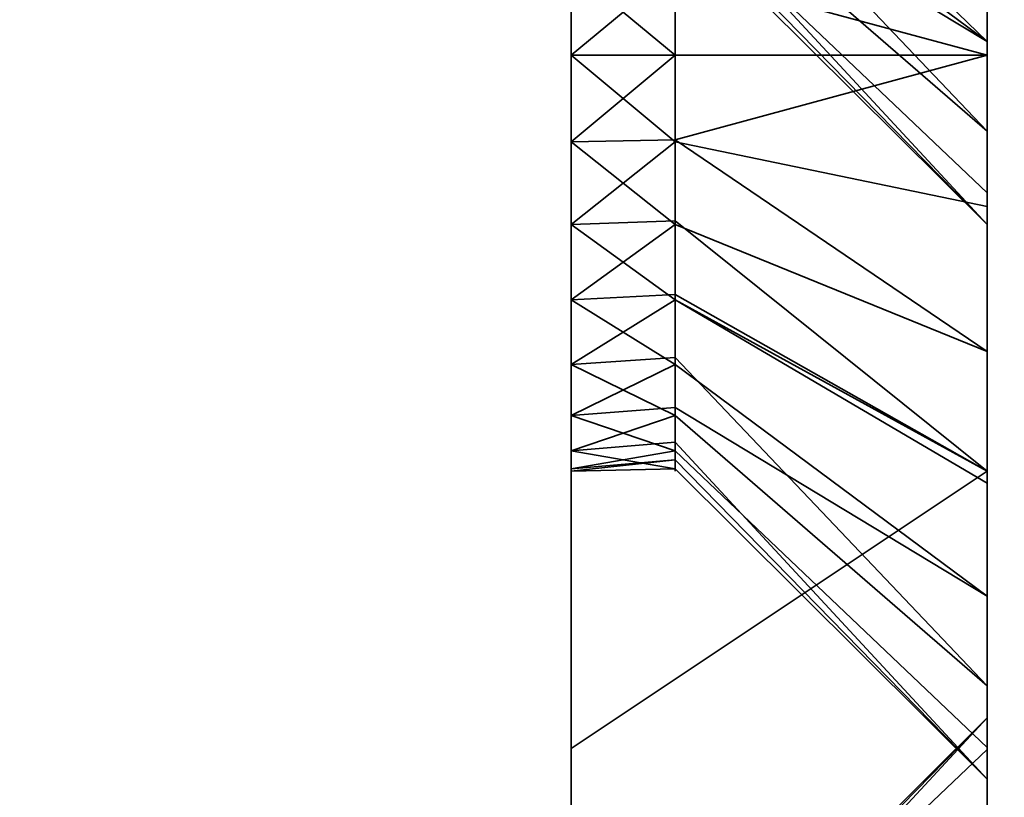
# Model space of a CAD drawing. Header units: millimetres. Extents: x -587 to 3688, y -115 to 120.
# Tile 169 of 246: x 401.52 to 408.62, y -31.85 to -26.24. Entities that reach past the tile are written whole.
import ezdxf

# ---------------------------------------------------------------- set-up
doc = ezdxf.new("R2010")
doc.units = ezdxf.units.MM
doc.layers.add('151', color=7, linetype='Continuous', true_color=0xffffff)

# ---------------------------------------------------------------- blocks, each defined once
blk = doc.blocks.new('UG_SURFACE_001')
at = {"layer": '151', "color": 252, "linetype": 'Continuous', "lineweight": 35}
for points in [[(587.5, -40, 2198), (587.5, 110, 2198), (-587.5, 110, 2198), (-587.5, -40, 2198)], [(-437.5, -40, 2048.0001), (-437.5, 110, 2048.0001), (437.5, 110, 2048.0001), (437.5, -40, 2048.0001)]]:
    blk.add_3dface(points, dxfattribs=at)
blk = doc.blocks.new('UG_SURFACE_005')
at = {"layer": '151', "color": 252, "linetype": 'Continuous', "lineweight": 35}
for points in [[(405.5, -14.5, 1763), (405.5, -31.5, 1763), (405.5, -23.1237, 1777.0655), (405.5, -21.8763, 1777.0655)], [(405.5, -31.5, 1763), (405.5, -14.5, 1763), (405.5, -25.2798, 1714.7406), (405.5, -26.5, 1715)], [(408.5, -20.3646, 1775.2039), (408.5, -22.5, 1774.75), (408.5, -29.5, 1763), (408.5, -14.5, 1763)], [(408.5, -26.5, 1717.25), (408.5, -25.4085, 1717.1353), (408.5, -14.5, 1763), (408.5, -29.5, 1763)], [(405.5, -26.5, 1860), (405.5, -21.9078, 1859.0865), (405.5, -25.2798, 1850.7407), (405.5, -26.5, 1851)], [(405.5, -27.1237, 1709.0656), (405.5, -25.8763, 1709.0656), (405.5, -21.9078, 1700.9134), (405.5, -26.5, 1700)], [(405.5, -26.5, 1860), (408.5, -26.5, 1860), (408.5, -21.9078, 1859.0865), (405.5, -21.9078, 1859.0865)], [(408.5, -26.5, 1700), (405.5, -26.5, 1700), (405.5, -21.9078, 1700.9134), (408.5, -21.9078, 1700.9134)], [(408.5, -26.5, 1853.25), (408.5, -25.4085, 1853.1352), (408.5, -21.9078, 1859.0865), (408.5, -26.5, 1860)], [(408.5, -24.3646, 1707.2039), (408.5, -26.5, 1706.75), (408.5, -26.5, 1700), (408.5, -21.9078, 1700.9134)], [(405.5, -22.5, 1783), (405.5, -23.7202, 1782.7406), (405.5, -27.1237, 1845.0656), (405.5, -25.8763, 1845.0656)], [(408.5, -24.3646, 1843.2039), (408.5, -26.5, 1842.75), (408.5, -23.5915, 1785.1353), (408.5, -22.5, 1785.2499)], [(408.5, -29.5, 1763), (408.5, -22.5, 1774.75), (408.5, -24.6354, 1775.2039)], [(405.5, -31.5, 1763), (405.5, -24.2634, 1777.573), (405.5, -23.1237, 1777.0655)], [(408.5, -26.5, 1842.75), (408.5, -25.5859, 1784.2474), (408.5, -23.5915, 1785.1353)], [(405.5, -23.7202, 1782.7406), (405.5, -28.2634, 1845.5729), (405.5, -27.1237, 1845.0656)], [(405.5, -23.7202, 1782.7406), (405.5, -29.0981, 1846.5), (405.5, -28.2634, 1845.5729)], [(405.5, -29.4836, 1847.6864), (405.5, -23.7202, 1782.7406), (405.5, -31.5, 1860)], [(405.5, -29.4836, 1847.6864), (405.5, -29.0981, 1846.5), (405.5, -23.7202, 1782.7406)], [(405.5, -31.5, 1860), (405.5, -23.7202, 1782.7406), (405.5, -24.7294, 1782.0073)], [(408.5, -26.4015, 1776.4871), (408.5, -24.6354, 1775.2039), (406.25, -23.7202, 1777.2593), (406.25, -24.2248, 1777.626)], [(406.25, -24.2248, 1777.626), (406.25, -24.7294, 1777.9926), (408.5, -26.4015, 1776.4871)], [(405.5, -31.5, 1763), (405.5, -25.0981, 1778.5), (405.5, -24.2634, 1777.573)], [(406.25, -24.6807, 1781.9635), (406.25, -24.2634, 1782.4271), (408.5, -25.5859, 1784.2474), (408.5, -27.0466, 1782.625)], [(406.25, -25.8899, 1709.1297), (406.25, -26.5, 1709), (408.5, -26.5, 1706.75), (408.5, -24.3646, 1707.2039)], [(406.25, -25.8899, 1845.1297), (406.25, -26.5, 1845), (408.5, -26.5, 1842.75), (408.5, -24.3646, 1843.2039)], [(408.5, -24.6354, 1775.2039), (408.5, -26.4015, 1776.4871), (408.5, -29.5, 1763)], [(408.5, -27.0466, 1782.625), (406.25, -25.0981, 1781.5), (406.25, -24.6807, 1781.9635)], [(405.5, -31.5, 1860), (405.5, -24.7294, 1782.0073), (405.5, -25.3532, 1780.9271)], [(408.5, -26.4015, 1776.4871), (406.25, -24.7294, 1777.9926), (406.25, -25.0413, 1778.5327)], [(406.25, -25.0413, 1778.5327), (406.25, -25.3532, 1779.073), (408.5, -27.493, 1778.3777), (408.5, -26.4015, 1776.4871)], [(405.5, -25.4836, 1779.6865), (405.5, -25.0981, 1778.5), (405.5, -31.5, 1763)], [(406.25, -25.2908, 1780.9068), (406.25, -25.0981, 1781.5), (408.5, -27.0466, 1782.625), (408.5, -27.7212, 1780.5488)], [(405.5, -26.5, 1715), (405.5, -25.2798, 1714.7406), (406.25, -25.8763, 1714.9345)], [(405.5, -26.5, 1851), (405.5, -25.2798, 1850.7407), (406.25, -25.8763, 1850.9344)], [(408.5, -27.7212, 1780.5488), (406.25, -25.4836, 1780.3136), (406.25, -25.2908, 1780.9068)], [(405.5, -25.3532, 1780.9271), (405.5, -25.5, 1780), (405.5, -31.5, 1763), (405.5, -31.5, 1860)], [(408.5, -27.7212, 1780.5488), (408.5, -27.493, 1778.3777), (406.25, -25.3532, 1779.073), (406.25, -25.4184, 1779.6932)], [(406.25, -26.5, 1715), (406.25, -25.8763, 1714.9345), (408.5, -25.4085, 1717.1353), (408.5, -26.5, 1717.25)], [(406.25, -26.5, 1851), (406.25, -25.8763, 1850.9344), (408.5, -25.4085, 1853.1352), (408.5, -26.5, 1853.25)], [(406.25, -25.4184, 1779.6932), (406.25, -25.4836, 1780.3136), (408.5, -27.7212, 1780.5488)], [(405.5, -31.5, 1763), (405.5, -25.5, 1780), (405.5, -25.4836, 1779.6865)], [(408.5, -26.5, 1842.75), (408.5, -27.0466, 1782.625), (408.5, -25.5859, 1784.2474)], [(405.5, -25.8763, 1709.0656), (405.5, -27.1237, 1709.0656), (406.25, -26.5, 1709)], [(406.25, -25.8763, 1714.9345), (406.25, -26.5, 1715), (405.5, -26.5, 1715)], [(406.25, -26.5, 1709), (406.25, -25.8899, 1709.1297), (405.5, -25.8763, 1709.0656)], [(405.5, -25.8763, 1845.0656), (405.5, -27.1237, 1845.0656), (406.25, -26.5, 1845)], [(406.25, -25.8763, 1850.9344), (406.25, -26.5, 1851), (405.5, -26.5, 1851)], [(406.25, -26.5, 1845), (406.25, -25.8899, 1845.1297), (405.5, -25.8763, 1845.0656)], [(408.5, -29.5, 1763), (408.5, -26.4015, 1776.4871), (408.5, -27.493, 1778.3777)], [(405.5, -26.5, 1851), (405.5, -27.7202, 1850.7407), (405.5, -31.5, 1860), (405.5, -26.5, 1860)], [(405.5, -26.5, 1700), (405.5, -31.5, 1700), (405.5, -27.1237, 1709.0656)], [(405.5, -26.5, 1715), (405.5, -27.7202, 1714.7406), (405.5, -31.5, 1763)], [(405.5, -26.5, 1715), (406.25, -26.5, 1715), (406.25, -27.1237, 1714.9345)], [(406.25, -27.1237, 1714.9345), (405.5, -27.7202, 1714.7406), (405.5, -26.5, 1715)], [(405.5, -27.1237, 1709.0656), (406.25, -27.1101, 1709.1297), (406.25, -26.5, 1709)], [(405.5, -26.5, 1851), (406.25, -26.5, 1851), (406.25, -27.1237, 1850.9344)], [(406.25, -27.1237, 1850.9344), (405.5, -27.7202, 1850.7407), (405.5, -26.5, 1851)], [(405.5, -27.1237, 1845.0656), (406.25, -27.1101, 1845.1297), (406.25, -26.5, 1845)], [(405.5, -31.5, 1700), (405.5, -26.5, 1700), (408.5, -26.5, 1700), (408.5, -29.5, 1700)], [(408.5, -29.5, 1860), (408.5, -26.5, 1860), (405.5, -26.5, 1860), (405.5, -31.5, 1860)], [(408.5, -26.5, 1717.25), (408.5, -27.5915, 1717.1353), (406.25, -27.1237, 1714.9345), (406.25, -26.5, 1715)], [(408.5, -28.6354, 1707.2039), (408.5, -26.5, 1706.75), (406.25, -26.5, 1709), (406.25, -27.1101, 1709.1297)], [(408.5, -26.5, 1853.25), (408.5, -27.5915, 1853.1352), (406.25, -27.1237, 1850.9344), (406.25, -26.5, 1851)], [(408.5, -28.6354, 1843.2039), (408.5, -26.5, 1842.75), (406.25, -26.5, 1845), (406.25, -27.1101, 1845.1297)], [(408.5, -26.5, 1860), (408.5, -29.5, 1860), (408.5, -27.5915, 1853.1352), (408.5, -26.5, 1853.25)], [(408.5, -27.7212, 1780.5488), (408.5, -26.5, 1842.75), (408.5, -28.6354, 1843.2039), (408.5, -29.5, 1763)], [(408.5, -26.5, 1842.75), (408.5, -27.7212, 1780.5488), (408.5, -27.0466, 1782.625)], [(408.5, -29.5, 1763), (408.5, -27.5915, 1717.1353), (408.5, -26.5, 1717.25)], [(408.5, -29.5, 1700), (408.5, -26.5, 1700), (408.5, -26.5, 1706.75), (408.5, -28.6354, 1707.2039)], [(406.25, -27.7202, 1709.2594), (406.25, -27.1101, 1709.1297), (405.5, -27.1237, 1709.0656)], [(406.25, -27.7202, 1845.2593), (406.25, -27.1101, 1845.1297), (405.5, -27.1237, 1845.0656)], [(405.5, -31.5, 1700), (405.5, -28.2634, 1709.5729), (405.5, -27.1237, 1709.0656)], [(405.5, -27.1237, 1709.0656), (405.5, -28.2634, 1709.5729), (406.25, -27.7202, 1709.2594)], [(406.25, -27.1237, 1714.9345), (406.25, -27.6935, 1714.6808), (405.5, -27.7202, 1714.7406)], [(405.5, -27.1237, 1845.0656), (405.5, -28.2634, 1845.5729), (406.25, -27.7202, 1845.2593)], [(406.25, -27.1237, 1850.9344), (406.25, -27.6935, 1850.6807), (405.5, -27.7202, 1850.7407)], [(406.25, -27.1101, 1709.1297), (406.25, -27.7202, 1709.2594), (408.5, -28.6354, 1707.2039)], [(406.25, -27.1101, 1845.1297), (406.25, -27.7202, 1845.2593), (408.5, -28.6354, 1843.2039)], [(406.25, -27.6935, 1714.6808), (406.25, -27.1237, 1714.9345), (408.5, -27.5915, 1717.1353), (408.5, -29.5, 1716.2856)], [(406.25, -27.6935, 1850.6807), (406.25, -27.1237, 1850.9344), (408.5, -27.5915, 1853.1352), (408.5, -29.5, 1852.2856)], [(408.5, -29.5, 1763), (408.5, -27.493, 1778.3777), (408.5, -27.7212, 1780.5488)], [(408.5, -29.5, 1860), (408.5, -29.5, 1852.2856), (408.5, -27.5915, 1853.1352)], [(408.5, -29.5, 1763), (408.5, -29.5, 1716.2856), (408.5, -27.5915, 1717.1353)], [(405.5, -27.7202, 1714.7406), (406.25, -27.6935, 1714.6808), (406.25, -28.2634, 1714.427)], [(405.5, -27.7202, 1850.7407), (406.25, -27.6935, 1850.6807), (406.25, -28.2634, 1850.427)], [(408.5, -29.5, 1716.2856), (406.25, -28.2634, 1714.427), (406.25, -27.6935, 1714.6808)], [(408.5, -29.5, 1852.2856), (406.25, -28.2634, 1850.427), (406.25, -27.6935, 1850.6807)], [(405.5, -31.5, 1860), (405.5, -27.7202, 1850.7407), (405.5, -28.7294, 1850.0074)], [(405.5, -31.5, 1763), (405.5, -27.7202, 1714.7406), (405.5, -28.7294, 1714.0074)], [(406.25, -28.2634, 1714.427), (405.5, -28.7294, 1714.0074), (405.5, -27.7202, 1714.7406)], [(405.5, -28.2634, 1709.5729), (406.25, -28.2248, 1709.626), (406.25, -27.7202, 1709.2594)], [(406.25, -28.2634, 1850.427), (405.5, -28.7294, 1850.0074), (405.5, -27.7202, 1850.7407)], [(405.5, -28.2634, 1845.5729), (406.25, -28.2248, 1845.626), (406.25, -27.7202, 1845.2593)], [(408.5, -29.5, 1707.8321), (408.5, -28.6354, 1707.2039), (406.25, -27.7202, 1709.2594), (406.25, -28.2248, 1709.626)], [(408.5, -29.5, 1843.8321), (408.5, -28.6354, 1843.2039), (406.25, -27.7202, 1845.2593), (406.25, -28.2248, 1845.626)], [(406.25, -28.7294, 1709.9926), (406.25, -28.2248, 1709.626), (405.5, -28.2634, 1709.5729)], [(406.25, -28.7294, 1845.9926), (406.25, -28.2248, 1845.626), (405.5, -28.2634, 1845.5729)], [(405.5, -31.5, 1700), (405.5, -29.0981, 1710.5), (405.5, -28.2634, 1709.5729)], [(405.5, -28.2634, 1709.5729), (405.5, -29.0981, 1710.5), (406.25, -28.7294, 1709.9926)], [(406.25, -28.2634, 1714.427), (406.25, -28.6807, 1713.9635), (405.5, -28.7294, 1714.0074)], [(406.25, -28.7294, 1845.9926), (405.5, -28.2634, 1845.5729), (405.5, -29.0981, 1846.5)], [(406.25, -28.2634, 1850.427), (406.25, -28.6807, 1849.9635), (405.5, -28.7294, 1850.0074)], [(406.25, -28.2248, 1709.626), (406.25, -28.7294, 1709.9926), (408.5, -30.4015, 1708.487), (408.5, -29.5, 1707.8321)], [(406.25, -28.2248, 1845.626), (406.25, -28.7294, 1845.9926), (408.5, -30.4015, 1844.4871), (408.5, -29.5, 1843.8321)], [(406.25, -28.6807, 1713.9635), (406.25, -28.2634, 1714.427), (408.5, -29.5859, 1716.2473), (408.5, -31.0466, 1714.625)], [(408.5, -29.5, 1716.2856), (408.5, -29.5859, 1716.2473), (406.25, -28.2634, 1714.427)], [(406.25, -28.6807, 1849.9635), (406.25, -28.2634, 1850.427), (408.5, -29.5859, 1852.2474), (408.5, -31.0466, 1850.625)], [(408.5, -29.5, 1852.2856), (408.5, -29.5859, 1852.2474), (406.25, -28.2634, 1850.427)], [(405.5, -28.7294, 1714.0074), (406.25, -28.6807, 1713.9635), (406.25, -29.0981, 1713.5)], [(405.5, -28.7294, 1850.0074), (406.25, -28.6807, 1849.9635), (406.25, -29.0981, 1849.4999)], [(408.5, -31.0466, 1714.625), (406.25, -29.0981, 1713.5), (406.25, -28.6807, 1713.9635)], [(408.5, -31.0466, 1850.625), (406.25, -29.0981, 1849.4999), (406.25, -28.6807, 1849.9635)], [(408.5, -28.6354, 1707.2039), (408.5, -29.5, 1707.8321), (408.5, -29.5, 1700)], [(408.5, -28.6354, 1843.2039), (408.5, -29.5, 1843.8321), (408.5, -29.5, 1763)], [(405.5, -31.5, 1860), (405.5, -28.7294, 1850.0074), (405.5, -29.3532, 1848.927)], [(405.5, -31.5, 1763), (405.5, -28.7294, 1714.0074), (405.5, -29.3532, 1712.9271)], [(405.5, -29.3532, 1712.9271), (405.5, -28.7294, 1714.0074), (406.25, -29.0981, 1713.5)], [(405.5, -29.0981, 1710.5), (406.25, -29.0413, 1710.5328), (406.25, -28.7294, 1709.9926)], [(405.5, -29.3532, 1848.927), (405.5, -28.7294, 1850.0074), (406.25, -29.0981, 1849.4999)], [(405.5, -29.0981, 1846.5), (406.25, -29.0413, 1846.5328), (406.25, -28.7294, 1845.9926)], [(408.5, -30.4015, 1708.487), (406.25, -28.7294, 1709.9926), (406.25, -29.0413, 1710.5328)], [(408.5, -30.4015, 1844.4871), (406.25, -28.7294, 1845.9926), (406.25, -29.0413, 1846.5328)], [(406.25, -29.3532, 1711.0729), (406.25, -29.0413, 1710.5328), (405.5, -29.0981, 1710.5)], [(406.25, -29.3532, 1847.073), (406.25, -29.0413, 1846.5328), (405.5, -29.0981, 1846.5)], [(406.25, -29.0413, 1710.5328), (406.25, -29.3532, 1711.0729), (408.5, -31.493, 1710.3777), (408.5, -30.4015, 1708.487)], [(406.25, -29.0413, 1846.5328), (406.25, -29.3532, 1847.073), (408.5, -31.493, 1846.3776), (408.5, -30.4015, 1844.4871)], [(405.5, -29.4836, 1711.6864), (405.5, -29.0981, 1710.5), (405.5, -31.5, 1700)], [(406.25, -29.3532, 1711.0729), (405.5, -29.0981, 1710.5), (405.5, -29.4836, 1711.6864)], [(406.25, -29.0981, 1713.5), (406.25, -29.2908, 1712.9068), (405.5, -29.3532, 1712.9271)], [(406.25, -29.3532, 1847.073), (405.5, -29.0981, 1846.5), (405.5, -29.4836, 1847.6864)], [(406.25, -29.0981, 1849.4999), (406.25, -29.2908, 1848.9068), (405.5, -29.3532, 1848.927)], [(406.25, -29.2908, 1712.9068), (406.25, -29.0981, 1713.5), (408.5, -31.0466, 1714.625), (408.5, -31.7212, 1712.5487)], [(406.25, -29.2908, 1848.9068), (406.25, -29.0981, 1849.4999), (408.5, -31.0466, 1850.625), (408.5, -31.7212, 1848.5488)], [(405.5, -29.3532, 1712.9271), (406.25, -29.2908, 1712.9068), (406.25, -29.4836, 1712.3135)], [(405.5, -29.3532, 1848.927), (406.25, -29.2908, 1848.9068), (406.25, -29.4836, 1848.3136)], [(408.5, -31.7212, 1712.5487), (406.25, -29.4836, 1712.3135), (406.25, -29.2908, 1712.9068)], [(408.5, -31.7212, 1848.5488), (406.25, -29.4836, 1848.3136), (406.25, -29.2908, 1848.9068)], [(405.5, -29.3532, 1848.927), (405.5, -29.5, 1848), (405.5, -31.5, 1860)], [(405.5, -29.3532, 1712.9271), (405.5, -29.5, 1712), (405.5, -31.5, 1700), (405.5, -31.5, 1763)], [(406.25, -29.4836, 1712.3135), (405.5, -29.5, 1712), (405.5, -29.3532, 1712.9271)], [(405.5, -29.4836, 1711.6864), (406.25, -29.4184, 1711.6933), (406.25, -29.3532, 1711.0729)], [(406.25, -29.4836, 1848.3136), (405.5, -29.5, 1848), (405.5, -29.3532, 1848.927)], [(405.5, -29.4836, 1847.6864), (406.25, -29.4184, 1847.6933), (406.25, -29.3532, 1847.073)], [(408.5, -31.7212, 1712.5487), (408.5, -31.493, 1710.3777), (406.25, -29.3532, 1711.0729), (406.25, -29.4184, 1711.6933)], [(408.5, -31.7212, 1848.5488), (408.5, -31.493, 1846.3776), (406.25, -29.3532, 1847.073), (406.25, -29.4184, 1847.6933)], [(406.25, -29.4184, 1711.6933), (405.5, -29.4836, 1711.6864), (405.5, -29.5, 1712)], [(405.5, -29.5, 1712), (406.25, -29.4836, 1712.3135), (406.25, -29.4184, 1711.6933)], [(406.25, -29.4184, 1847.6933), (405.5, -29.4836, 1847.6864), (405.5, -29.5, 1848)], [(405.5, -29.5, 1848), (406.25, -29.4836, 1848.3136), (406.25, -29.4184, 1847.6933)], [(405.5, -31.5, 1860), (405.5, -29.5, 1848), (405.5, -29.4836, 1847.6864)], [(405.5, -31.5, 1700), (405.5, -29.5, 1712), (405.5, -29.4836, 1711.6864)], [(406.25, -29.4184, 1711.6933), (406.25, -29.4836, 1712.3135), (408.5, -31.7212, 1712.5487)], [(406.25, -29.4184, 1847.6933), (406.25, -29.4836, 1848.3136), (408.5, -31.7212, 1848.5488)], [(408.5, -29.5, 1700), (408.5, -49.5, 1700), (405.5, -49.5, 1700), (405.5, -31.5, 1700)], [(405.5, -31.5, 1860), (405.5, -49.5, 1860), (408.5, -49.5, 1860), (408.5, -29.5, 1860)], [(408.5, -36.5, 1819.25), (408.5, -35.4085, 1819.1353), (408.5, -29.5, 1843.8321), (408.5, -30.4015, 1844.4871)], [(408.5, -35.4085, 1819.1353), (408.5, -33.4141, 1818.2473), (408.5, -29.5, 1843.8321)], [(408.5, -33.4141, 1818.2473), (408.5, -31.9534, 1816.625), (408.5, -29.5, 1843.8321)], [(408.5, -49.5, 1763), (408.5, -29.5, 1763), (408.5, -36.5, 1808.75), (408.5, -38.6354, 1809.2039)], [(408.5, -29.5, 1763), (408.5, -32.5985, 1810.487), (408.5, -34.3646, 1809.2039)], [(408.5, -31.9534, 1816.625), (408.5, -31.2788, 1814.5487), (408.5, -29.5, 1843.8321)], [(408.5, -34.3646, 1809.2039), (408.5, -36.5, 1808.75), (408.5, -29.5, 1763)], [(408.5, -29.5, 1763), (408.5, -29.5, 1843.8321), (408.5, -31.2788, 1814.5487)], [(408.5, -31.2788, 1814.5487), (408.5, -31.507, 1812.3777), (408.5, -29.5, 1763)], [(408.5, -31.507, 1812.3777), (408.5, -32.5985, 1810.487), (408.5, -29.5, 1763)], [(408.5, -29.5, 1763), (408.5, -49.5, 1763), (408.5, -37.5915, 1751.1352), (408.5, -36.5, 1751.25)], [(408.5, -36.5, 1751.25), (408.5, -35.4085, 1751.1352), (408.5, -29.5, 1763)], [(408.5, -29.5, 1716.2856), (408.5, -32.5985, 1742.4871), (408.5, -34.3646, 1741.2039)], [(408.5, -35.4085, 1751.1352), (408.5, -33.4141, 1750.2474), (408.5, -29.5, 1763)], [(408.5, -33.4141, 1750.2474), (408.5, -31.9534, 1748.625), (408.5, -29.5, 1763)], [(408.5, -34.3646, 1741.2039), (408.5, -36.5, 1740.75), (408.5, -29.5859, 1716.2473), (408.5, -29.5, 1716.2856)], [(408.5, -49.5, 1700), (408.5, -29.5, 1700), (408.5, -29.5, 1707.8321), (408.5, -30.4015, 1708.487)], [(408.5, -29.5, 1716.2856), (408.5, -29.5, 1763), (408.5, -31.2788, 1746.5488), (408.5, -31.507, 1744.3776)], [(408.5, -31.507, 1744.3776), (408.5, -32.5985, 1742.4871), (408.5, -29.5, 1716.2856)], [(408.5, -31.9534, 1748.625), (408.5, -31.2788, 1746.5488), (408.5, -29.5, 1763)], [(408.5, -29.5859, 1852.2474), (408.5, -29.5, 1852.2856), (408.5, -29.5, 1860), (408.5, -49.5, 1860)], [(408.5, -49.5, 1860), (408.5, -31.0466, 1850.625), (408.5, -29.5859, 1852.2474)], [(408.5, -36.5, 1740.75), (408.5, -31.0466, 1714.625), (408.5, -29.5859, 1716.2473)], [(408.5, -30.4015, 1844.4871), (408.5, -37.5915, 1819.1353), (408.5, -36.5, 1819.25)], [(408.5, -30.4015, 1844.4871), (408.5, -49.5, 1823), (408.5, -39.5859, 1818.2473), (408.5, -37.5915, 1819.1353)], [(408.5, -49.5, 1823), (408.5, -30.4015, 1844.4871), (408.5, -31.493, 1846.3776)], [(408.5, -49.5, 1700), (408.5, -30.4015, 1708.487), (408.5, -31.493, 1710.3777)], [(408.5, -31.7212, 1848.5488), (408.5, -31.0466, 1850.625), (408.5, -49.5, 1860)], [(408.5, -31.7212, 1712.5487), (408.5, -31.0466, 1714.625), (408.5, -36.5, 1740.75)], [(408.5, -31.2788, 1746.5488), (406.25, -33.5164, 1746.3136), (406.25, -33.5816, 1745.6933)], [(408.5, -31.2788, 1746.5488), (408.5, -31.9534, 1748.625), (406.25, -33.9019, 1747.4999), (406.25, -33.7092, 1746.9068)], [(406.25, -33.7092, 1746.9068), (406.25, -33.5164, 1746.3136), (408.5, -31.2788, 1746.5488)], [(406.25, -33.5816, 1745.6933), (406.25, -33.6468, 1745.073), (408.5, -31.507, 1744.3776), (408.5, -31.2788, 1746.5488)], [(408.5, -31.2788, 1814.5487), (406.25, -33.5164, 1814.3135), (406.25, -33.5816, 1813.6933)], [(408.5, -31.2788, 1814.5487), (408.5, -31.9534, 1816.625), (406.25, -33.9019, 1815.5), (406.25, -33.7092, 1814.9068)], [(406.25, -33.7092, 1814.9068), (406.25, -33.5164, 1814.3135), (408.5, -31.2788, 1814.5487)], [(406.25, -33.5816, 1813.6933), (406.25, -33.6468, 1813.0729), (408.5, -31.507, 1812.3777), (408.5, -31.2788, 1814.5487)], [(405.5, -31.5, 1700), (405.5, -49.5, 1700), (405.5, -37.1237, 1743.0656), (405.5, -35.8763, 1743.0656)], [(405.5, -31.5, 1763), (405.5, -31.5, 1700), (405.5, -33.5164, 1745.6864)], [(405.5, -33.5164, 1745.6864), (405.5, -33.6468, 1746.927), (405.5, -31.5, 1763)], [(405.5, -35.8763, 1743.0656), (405.5, -34.7366, 1743.573), (405.5, -31.5, 1700)], [(405.5, -31.5, 1700), (405.5, -33.9019, 1744.5), (405.5, -33.5164, 1745.6864)], [(405.5, -31.5, 1763), (405.5, -35.2798, 1748.7407), (405.5, -36.5, 1749)], [(405.5, -33.6468, 1746.927), (405.5, -34.2706, 1748.0074), (405.5, -31.5, 1763)], [(405.5, -36.5, 1749), (405.5, -37.7202, 1748.7407), (405.5, -49.5, 1763), (405.5, -31.5, 1763)], [(405.5, -34.7366, 1743.573), (405.5, -33.9019, 1744.5), (405.5, -31.5, 1700)], [(405.5, -34.2706, 1748.0074), (405.5, -35.2798, 1748.7407), (405.5, -31.5, 1763)], [(405.5, -31.5, 1763), (405.5, -49.5, 1763), (405.5, -37.1237, 1811.0656), (405.5, -35.8763, 1811.0656)], [(405.5, -31.5, 1860), (405.5, -31.5, 1763), (405.5, -33.5164, 1813.6864)], [(405.5, -33.5164, 1813.6864), (405.5, -33.6468, 1814.9271), (405.5, -31.5, 1860)], [(405.5, -35.8763, 1811.0656), (405.5, -34.7366, 1811.5729), (405.5, -31.5, 1763)], [(405.5, -31.5, 1763), (405.5, -33.9019, 1812.5), (405.5, -33.5164, 1813.6864)], [(405.5, -31.5, 1860), (405.5, -35.2798, 1816.7406), (405.5, -36.5, 1817)], [(405.5, -33.6468, 1814.9271), (405.5, -34.2706, 1816.0074), (405.5, -31.5, 1860)], [(405.5, -36.5, 1817), (405.5, -37.7202, 1816.7406), (405.5, -49.5, 1860), (405.5, -31.5, 1860)], [(405.5, -34.7366, 1811.5729), (405.5, -33.9019, 1812.5), (405.5, -31.5, 1763)], [(405.5, -34.2706, 1816.0074), (405.5, -35.2798, 1816.7406), (405.5, -31.5, 1860)], [(408.5, -32.5985, 1742.4871), (408.5, -31.507, 1744.3776), (406.25, -33.6468, 1745.073), (406.25, -33.9587, 1744.5328)], [(408.5, -32.5985, 1810.487), (408.5, -31.507, 1812.3777), (406.25, -33.6468, 1813.0729), (406.25, -33.9587, 1812.5328)], [(408.5, -31.493, 1846.3776), (408.5, -31.7212, 1848.5488), (408.5, -49.5, 1860), (408.5, -49.5, 1823)], [(408.5, -36.5, 1740.75), (408.5, -31.493, 1710.3777), (408.5, -31.7212, 1712.5487)], [(408.5, -31.493, 1710.3777), (408.5, -36.5, 1740.75), (408.5, -38.6354, 1741.2039), (408.5, -49.5, 1700)]]:
    blk.add_3dface(points, dxfattribs=at)
blk = doc.blocks.new('UG_SURFACE_007')
at = {"layer": '151', "color": 252, "linetype": 'Continuous', "lineweight": 35}
for points in [[(405.5, -23.1237, 342.0655), (405.5, -21.8763, 342.0655), (405.5, -14.5, 328), (405.5, -31.5, 328)], [(405.5, -31.5, 328), (405.5, -14.5, 328), (405.5, -25.2798, 279.7406), (405.5, -26.5, 280)], [(408.5, -29.5, 328), (408.5, -14.5, 328), (408.5, -20.3646, 340.2039), (408.5, -22.5, 339.75)], [(408.5, -26.5, 282.25), (408.5, -25.4085, 282.1353), (408.5, -14.5, 328), (408.5, -29.5, 328)], [(405.5, -26.5, 425), (405.5, -21.9078, 424.0865), (405.5, -25.2798, 415.7406), (405.5, -26.5, 416)], [(405.5, -27.1237, 274.0656), (405.5, -25.8763, 274.0656), (405.5, -21.9078, 265.9135), (405.5, -26.5, 265)], [(405.5, -26.5, 425), (408.5, -26.5, 425), (408.5, -21.9078, 424.0865), (405.5, -21.9078, 424.0865)], [(408.5, -26.5, 265), (405.5, -26.5, 265), (405.5, -21.9078, 265.9135), (408.5, -21.9078, 265.9135)], [(408.5, -26.5, 418.25), (408.5, -25.4085, 418.1353), (408.5, -21.9078, 424.0865), (408.5, -26.5, 425)], [(408.5, -26.5, 265), (408.5, -21.9078, 265.9135), (408.5, -24.3646, 272.2039), (408.5, -26.5, 271.75)], [(405.5, -22.5, 348), (405.5, -23.7202, 347.7407), (405.5, -27.1237, 410.0656), (405.5, -25.8763, 410.0656)], [(408.5, -24.3646, 408.2039), (408.5, -26.5, 407.75), (408.5, -23.5915, 350.1353), (408.5, -22.5, 350.25)], [(408.5, -22.5, 339.75), (408.5, -24.6354, 340.2039), (408.5, -29.5, 328)], [(405.5, -31.5, 328), (405.5, -24.2634, 342.573), (405.5, -23.1237, 342.0655)], [(408.5, -26.5, 407.75), (408.5, -25.5859, 349.2473), (408.5, -23.5915, 350.1353)], [(405.5, -23.7202, 347.7407), (405.5, -28.2634, 410.5729), (405.5, -27.1237, 410.0656)], [(405.5, -29.4836, 412.6864), (405.5, -23.7202, 347.7407), (405.5, -31.5, 425)], [(405.5, -29.4836, 412.6864), (405.5, -29.0981, 411.5), (405.5, -23.7202, 347.7407)], [(405.5, -29.0981, 411.5), (405.5, -28.2634, 410.5729), (405.5, -23.7202, 347.7407)], [(405.5, -31.5, 425), (405.5, -23.7202, 347.7407), (405.5, -24.7294, 347.0074)], [(408.5, -26.4015, 341.4871), (408.5, -24.6354, 340.2039), (406.25, -23.7202, 342.2594), (406.25, -24.2248, 342.626)], [(406.25, -24.2248, 342.626), (406.25, -24.7294, 342.9926), (408.5, -26.4015, 341.4871)], [(405.5, -25.0981, 343.5), (405.5, -24.2634, 342.573), (405.5, -31.5, 328)], [(406.25, -24.6807, 346.9635), (406.25, -24.2634, 347.427), (408.5, -25.5859, 349.2473), (408.5, -27.0466, 347.625)], [(408.5, -26.5, 271.75), (408.5, -24.3646, 272.2039), (406.25, -25.2798, 274.2594), (406.25, -25.8899, 274.1297)], [(408.5, -26.5, 407.75), (408.5, -24.3646, 408.2039), (406.25, -25.2798, 410.2594), (406.25, -25.8899, 410.1297)], [(408.5, -29.5, 328), (408.5, -24.6354, 340.2039), (408.5, -26.4015, 341.4871)], [(408.5, -27.0466, 347.625), (406.25, -25.0981, 346.5), (406.25, -24.6807, 346.9635)], [(405.5, -31.5, 425), (405.5, -24.7294, 347.0074), (405.5, -25.3532, 345.9271)], [(408.5, -26.4015, 341.4871), (406.25, -24.7294, 342.9926), (406.25, -25.0413, 343.5328)], [(406.25, -25.0413, 343.5328), (406.25, -25.3532, 344.0729), (408.5, -27.493, 343.3776), (408.5, -26.4015, 341.4871)], [(405.5, -25.4836, 344.6864), (405.5, -25.0981, 343.5), (405.5, -31.5, 328)], [(406.25, -25.2908, 345.9068), (406.25, -25.0981, 346.5), (408.5, -27.0466, 347.625), (408.5, -27.7212, 345.5488)], [(405.5, -26.5, 280), (405.5, -25.2798, 279.7406), (406.25, -25.8763, 279.9344)], [(405.5, -26.5, 416), (405.5, -25.2798, 415.7406), (406.25, -25.8763, 415.9344)], [(408.5, -27.7212, 345.5488), (406.25, -25.4836, 345.3136), (406.25, -25.2908, 345.9068)], [(405.5, -25.3532, 345.9271), (405.5, -25.5, 345), (405.5, -31.5, 328), (405.5, -31.5, 425)], [(408.5, -27.7212, 345.5488), (408.5, -27.493, 343.3776), (406.25, -25.3532, 344.0729), (406.25, -25.4184, 344.6933)], [(406.25, -26.5, 280), (406.25, -25.8763, 279.9344), (408.5, -25.4085, 282.1353), (408.5, -26.5, 282.25)], [(406.25, -26.5, 416), (406.25, -25.8763, 415.9344), (408.5, -25.4085, 418.1353), (408.5, -26.5, 418.25)], [(406.25, -25.4184, 344.6933), (406.25, -25.4836, 345.3136), (408.5, -27.7212, 345.5488)], [(405.5, -31.5, 328), (405.5, -25.5, 345), (405.5, -25.4836, 344.6864)], [(408.5, -26.5, 407.75), (408.5, -28.6354, 408.2039), (408.5, -25.5859, 349.2473)], [(408.5, -28.6354, 408.2039), (408.5, -29.5, 408.8321), (408.5, -25.5859, 349.2473)], [(408.5, -27.0466, 347.625), (408.5, -25.5859, 349.2473), (408.5, -29.5, 408.8321)], [(405.5, -25.8763, 274.0656), (405.5, -27.1237, 274.0656), (406.25, -26.5, 274)], [(406.25, -25.8763, 279.9344), (406.25, -26.5, 280), (405.5, -26.5, 280)], [(406.25, -26.5, 274), (406.25, -25.8899, 274.1297), (405.5, -25.8763, 274.0656)], [(405.5, -25.8763, 410.0656), (405.5, -27.1237, 410.0656), (406.25, -26.5, 410)], [(406.25, -25.8763, 415.9344), (406.25, -26.5, 416), (405.5, -26.5, 416)], [(406.25, -26.5, 410), (406.25, -25.8899, 410.1297), (405.5, -25.8763, 410.0656)], [(406.25, -25.8899, 274.1297), (406.25, -26.5, 274), (408.5, -26.5, 271.75)], [(406.25, -25.8899, 410.1297), (406.25, -26.5, 410), (408.5, -26.5, 407.75)], [(408.5, -29.5, 328), (408.5, -26.4015, 341.4871), (408.5, -27.493, 343.3776)], [(405.5, -26.5, 416), (405.5, -27.7202, 415.7406), (405.5, -31.5, 425), (405.5, -26.5, 425)], [(405.5, -26.5, 265), (405.5, -31.5, 265), (405.5, -27.1237, 274.0656)], [(405.5, -26.5, 280), (405.5, -27.7202, 279.7406), (405.5, -31.5, 328)], [(405.5, -26.5, 280), (406.25, -26.5, 280), (406.25, -27.1237, 279.9344)], [(406.25, -27.1237, 279.9344), (405.5, -27.7202, 279.7406), (405.5, -26.5, 280)], [(405.5, -27.1237, 274.0656), (406.25, -27.1101, 274.1297), (406.25, -26.5, 274)], [(405.5, -26.5, 416), (406.25, -26.5, 416), (406.25, -27.1237, 415.9344)], [(406.25, -27.1237, 415.9344), (405.5, -27.7202, 415.7406), (405.5, -26.5, 416)], [(405.5, -27.1237, 410.0656), (406.25, -27.1101, 410.1297), (406.25, -26.5, 410)], [(405.5, -31.5, 265), (405.5, -26.5, 265), (408.5, -26.5, 265), (408.5, -29.5, 265)], [(408.5, -29.5, 425), (408.5, -26.5, 425), (405.5, -26.5, 425), (405.5, -31.5, 425)], [(408.5, -26.5, 282.25), (408.5, -27.5915, 282.1353), (406.25, -27.1237, 279.9344), (406.25, -26.5, 280)], [(408.5, -26.5, 271.75), (406.25, -26.5, 274), (406.25, -27.1101, 274.1297)], [(406.25, -27.1101, 274.1297), (406.25, -27.7202, 274.2594), (408.5, -28.6354, 272.2039), (408.5, -26.5, 271.75)], [(408.5, -26.5, 418.25), (408.5, -27.5915, 418.1353), (406.25, -27.1237, 415.9344), (406.25, -26.5, 416)], [(408.5, -26.5, 407.75), (406.25, -26.5, 410), (406.25, -27.1101, 410.1297)], [(406.25, -27.1101, 410.1297), (406.25, -27.7202, 410.2594), (408.5, -28.6354, 408.2039), (408.5, -26.5, 407.75)], [(408.5, -26.5, 425), (408.5, -29.5, 425), (408.5, -27.5915, 418.1353), (408.5, -26.5, 418.25)], [(408.5, -29.5, 328), (408.5, -27.5915, 282.1353), (408.5, -26.5, 282.25)], [(408.5, -26.5, 271.75), (408.5, -28.6354, 272.2039), (408.5, -29.5, 265), (408.5, -26.5, 265)], [(408.5, -29.5, 408.8321), (408.5, -27.7212, 345.5488), (408.5, -27.0466, 347.625)], [(406.25, -27.7202, 274.2594), (406.25, -27.1101, 274.1297), (405.5, -27.1237, 274.0656)], [(406.25, -27.7202, 410.2594), (406.25, -27.1101, 410.1297), (405.5, -27.1237, 410.0656)], [(405.5, -31.5, 265), (405.5, -28.2634, 274.5729), (405.5, -27.1237, 274.0656)], [(405.5, -27.1237, 274.0656), (405.5, -28.2634, 274.5729), (406.25, -27.7202, 274.2594)], [(406.25, -27.1237, 279.9344), (406.25, -27.6935, 279.6808), (405.5, -27.7202, 279.7406)], [(406.25, -27.7202, 410.2594), (405.5, -27.1237, 410.0656), (405.5, -28.2634, 410.5729)], [(406.25, -27.1237, 415.9344), (406.25, -27.6935, 415.6807), (405.5, -27.7202, 415.7406)], [(406.25, -27.6935, 279.6808), (406.25, -27.1237, 279.9344), (408.5, -27.5915, 282.1353), (408.5, -29.5, 281.2856)], [(406.25, -27.6935, 415.6807), (406.25, -27.1237, 415.9344), (408.5, -27.5915, 418.1353), (408.5, -29.5, 417.2856)], [(408.5, -29.5, 328), (408.5, -27.493, 343.3776), (408.5, -27.7212, 345.5488)], [(408.5, -29.5, 425), (408.5, -29.5, 417.2856), (408.5, -27.5915, 418.1353)], [(408.5, -29.5, 328), (408.5, -29.5, 281.2856), (408.5, -27.5915, 282.1353)], [(405.5, -27.7202, 279.7406), (406.25, -27.6935, 279.6808), (406.25, -28.2634, 279.4271)], [(405.5, -27.7202, 415.7406), (406.25, -27.6935, 415.6807), (406.25, -28.2634, 415.4271)], [(408.5, -29.5, 281.2856), (408.5, -29.5859, 281.2473), (406.25, -28.2634, 279.4271), (406.25, -27.6935, 279.6808)], [(408.5, -29.5, 417.2856), (408.5, -29.5859, 417.2473), (406.25, -28.2634, 415.4271), (406.25, -27.6935, 415.6807)], [(405.5, -31.5, 425), (405.5, -27.7202, 415.7406), (405.5, -28.7294, 415.0074)], [(405.5, -31.5, 328), (405.5, -27.7202, 279.7406), (405.5, -28.7294, 279.0074)], [(405.5, -28.7294, 279.0074), (405.5, -27.7202, 279.7406), (406.25, -28.2634, 279.4271)], [(405.5, -28.2634, 274.5729), (406.25, -28.2248, 274.626), (406.25, -27.7202, 274.2594)], [(405.5, -28.7294, 415.0074), (405.5, -27.7202, 415.7406), (406.25, -28.2634, 415.4271)], [(405.5, -28.2634, 410.5729), (406.25, -28.2248, 410.626), (406.25, -27.7202, 410.2594)], [(408.5, -29.5, 272.8321), (408.5, -28.6354, 272.2039), (406.25, -27.7202, 274.2594), (406.25, -28.2248, 274.626)], [(408.5, -29.5, 408.8321), (408.5, -28.6354, 408.2039), (406.25, -27.7202, 410.2594), (406.25, -28.2248, 410.626)], [(408.5, -27.7212, 345.5488), (408.5, -29.5, 408.8321), (408.5, -29.5, 328)], [(406.25, -28.7294, 274.9926), (406.25, -28.2248, 274.626), (405.5, -28.2634, 274.5729)], [(406.25, -28.7294, 410.9926), (406.25, -28.2248, 410.626), (405.5, -28.2634, 410.5729)], [(405.5, -29.0981, 275.5), (405.5, -28.2634, 274.5729), (405.5, -31.5, 265)], [(406.25, -28.7294, 274.9926), (405.5, -28.2634, 274.5729), (405.5, -29.0981, 275.5)], [(406.25, -28.2634, 279.4271), (406.25, -28.6807, 278.9635), (405.5, -28.7294, 279.0074)], [(406.25, -28.7294, 410.9926), (405.5, -28.2634, 410.5729), (405.5, -29.0981, 411.5)], [(406.25, -28.2634, 415.4271), (406.25, -28.6807, 414.9635), (405.5, -28.7294, 415.0074)], [(406.25, -28.2248, 274.626), (406.25, -28.7294, 274.9926), (408.5, -30.4015, 273.4871), (408.5, -29.5, 272.8321)], [(406.25, -28.2248, 410.626), (406.25, -28.7294, 410.9926), (408.5, -30.4015, 409.4871), (408.5, -29.5, 408.8321)], [(406.25, -28.6807, 278.9635), (406.25, -28.2634, 279.4271), (408.5, -29.5859, 281.2473), (408.5, -31.0466, 279.625)], [(406.25, -28.6807, 414.9635), (406.25, -28.2634, 415.4271), (408.5, -29.5859, 417.2473), (408.5, -31.0466, 415.625)], [(405.5, -28.7294, 279.0074), (406.25, -28.6807, 278.9635), (406.25, -29.0981, 278.5)], [(405.5, -28.7294, 415.0074), (406.25, -28.6807, 414.9635), (406.25, -29.0981, 414.5)], [(408.5, -31.0466, 279.625), (406.25, -29.0981, 278.5), (406.25, -28.6807, 278.9635)], [(408.5, -31.0466, 415.625), (406.25, -29.0981, 414.5), (406.25, -28.6807, 414.9635)], [(408.5, -28.6354, 272.2039), (408.5, -29.5, 272.8321), (408.5, -29.5, 265)], [(405.5, -31.5, 425), (405.5, -28.7294, 415.0074), (405.5, -29.3532, 413.927)], [(405.5, -31.5, 328), (405.5, -28.7294, 279.0074), (405.5, -29.3532, 277.927)], [(406.25, -29.0981, 278.5), (405.5, -29.3532, 277.927), (405.5, -28.7294, 279.0074)], [(405.5, -29.0981, 275.5), (406.25, -29.0413, 275.5328), (406.25, -28.7294, 274.9926)], [(405.5, -29.3532, 413.927), (405.5, -28.7294, 415.0074), (406.25, -29.0981, 414.5)], [(405.5, -29.0981, 411.5), (406.25, -29.0413, 411.5328), (406.25, -28.7294, 410.9926)], [(408.5, -30.4015, 273.4871), (406.25, -28.7294, 274.9926), (406.25, -29.0413, 275.5328)], [(408.5, -30.4015, 409.4871), (406.25, -28.7294, 410.9926), (406.25, -29.0413, 411.5328)], [(406.25, -29.3532, 276.0729), (406.25, -29.0413, 275.5328), (405.5, -29.0981, 275.5)], [(406.25, -29.3532, 412.073), (406.25, -29.0413, 411.5328), (405.5, -29.0981, 411.5)], [(406.25, -29.0413, 275.5328), (406.25, -29.3532, 276.0729), (408.5, -31.493, 275.3777), (408.5, -30.4015, 273.4871)], [(406.25, -29.0413, 411.5328), (406.25, -29.3532, 412.073), (408.5, -31.493, 411.3777), (408.5, -30.4015, 409.4871)], [(405.5, -29.4836, 276.6864), (405.5, -29.0981, 275.5), (405.5, -31.5, 265)], [(406.25, -29.3532, 276.0729), (405.5, -29.0981, 275.5), (405.5, -29.4836, 276.6864)], [(406.25, -29.0981, 278.5), (406.25, -29.2908, 277.9068), (405.5, -29.3532, 277.927)], [(406.25, -29.3532, 412.073), (405.5, -29.0981, 411.5), (405.5, -29.4836, 412.6864)], [(406.25, -29.0981, 414.5), (406.25, -29.2908, 413.9068), (405.5, -29.3532, 413.927)], [(406.25, -29.2908, 277.9068), (406.25, -29.0981, 278.5), (408.5, -31.0466, 279.625), (408.5, -31.7212, 277.5488)], [(406.25, -29.2908, 413.9068), (406.25, -29.0981, 414.5), (408.5, -31.0466, 415.625), (408.5, -31.7212, 413.5488)], [(405.5, -29.3532, 277.927), (406.25, -29.2908, 277.9068), (406.25, -29.4836, 277.3136)], [(405.5, -29.3532, 413.927), (406.25, -29.2908, 413.9068), (406.25, -29.4836, 413.3136)], [(408.5, -31.7212, 277.5488), (406.25, -29.4836, 277.3136), (406.25, -29.2908, 277.9068)], [(408.5, -31.7212, 413.5488), (406.25, -29.4836, 413.3136), (406.25, -29.2908, 413.9068)], [(405.5, -29.3532, 413.927), (405.5, -29.5, 413), (405.5, -31.5, 425)], [(405.5, -29.3532, 277.927), (405.5, -29.5, 277), (405.5, -31.5, 265), (405.5, -31.5, 328)], [(406.25, -29.4836, 277.3136), (405.5, -29.5, 277), (405.5, -29.3532, 277.927)], [(405.5, -29.4836, 276.6864), (406.25, -29.4184, 276.6933), (406.25, -29.3532, 276.0729)], [(406.25, -29.4836, 413.3136), (405.5, -29.5, 413), (405.5, -29.3532, 413.927)], [(405.5, -29.4836, 412.6864), (406.25, -29.4184, 412.6933), (406.25, -29.3532, 412.073)], [(408.5, -31.7212, 277.5488), (408.5, -31.493, 275.3777), (406.25, -29.3532, 276.0729), (406.25, -29.4184, 276.6933)], [(408.5, -31.7212, 413.5488), (408.5, -31.493, 411.3777), (406.25, -29.3532, 412.073), (406.25, -29.4184, 412.6933)], [(406.25, -29.4184, 276.6933), (405.5, -29.4836, 276.6864), (405.5, -29.5, 277)], [(405.5, -29.5, 277), (406.25, -29.4836, 277.3136), (406.25, -29.4184, 276.6933)], [(406.25, -29.4184, 412.6933), (405.5, -29.4836, 412.6864), (405.5, -29.5, 413)], [(405.5, -29.5, 413), (406.25, -29.4836, 413.3136), (406.25, -29.4184, 412.6933)], [(405.5, -31.5, 425), (405.5, -29.5, 413), (405.5, -29.4836, 412.6864)], [(405.5, -31.5, 265), (405.5, -29.5, 277), (405.5, -29.4836, 276.6864)], [(406.25, -29.4184, 276.6933), (406.25, -29.4836, 277.3136), (408.5, -31.7212, 277.5488)], [(406.25, -29.4184, 412.6933), (406.25, -29.4836, 413.3136), (408.5, -31.7212, 413.5488)], [(408.5, -29.5, 265), (408.5, -49.5, 265), (405.5, -49.5, 265), (405.5, -31.5, 265)], [(405.5, -31.5, 425), (405.5, -49.5, 425), (408.5, -49.5, 425), (408.5, -29.5, 425)], [(408.5, -36.5, 384.25), (408.5, -35.4085, 384.1353), (408.5, -29.5, 408.8321), (408.5, -30.4015, 409.4871)], [(408.5, -29.5, 328), (408.5, -29.5, 408.8321), (408.5, -31.2788, 379.5488)], [(408.5, -35.4085, 384.1353), (408.5, -33.4141, 383.2473), (408.5, -29.5, 408.8321)], [(408.5, -29.5, 328), (408.5, -34.3646, 374.2039), (408.5, -36.5, 373.75)], [(408.5, -31.2788, 379.5488), (408.5, -31.507, 377.3777), (408.5, -29.5, 328)], [(408.5, -29.5, 408.8321), (408.5, -33.4141, 383.2473), (408.5, -31.9534, 381.625)], [(408.5, -36.5, 373.75), (408.5, -38.6354, 374.2039), (408.5, -49.5, 328), (408.5, -29.5, 328)], [(408.5, -31.507, 377.3777), (408.5, -32.5985, 375.4871), (408.5, -29.5, 328)], [(408.5, -29.5859, 417.2473), (408.5, -29.5, 417.2856), (408.5, -29.5, 425), (408.5, -49.5, 425)], [(408.5, -32.5985, 375.4871), (408.5, -34.3646, 374.2039), (408.5, -29.5, 328)], [(408.5, -29.5859, 281.2473), (408.5, -29.5, 281.2856), (408.5, -34.3646, 306.2039), (408.5, -36.5, 305.75)], [(408.5, -29.5, 328), (408.5, -49.5, 328), (408.5, -37.5915, 316.1353), (408.5, -36.5, 316.25)], [(408.5, -49.5, 265), (408.5, -29.5, 265), (408.5, -29.5, 272.8321), (408.5, -30.4015, 273.4871)], [(408.5, -36.5, 316.25), (408.5, -35.4085, 316.1353), (408.5, -29.5, 328)], [(408.5, -29.5, 281.2856), (408.5, -29.5, 328), (408.5, -31.2788, 311.5488), (408.5, -31.507, 309.3777)], [(408.5, -29.5, 328), (408.5, -33.4141, 315.2473), (408.5, -31.9534, 313.625)], [(408.5, -31.507, 309.3777), (408.5, -32.5985, 307.4871), (408.5, -29.5, 281.2856)], [(408.5, -35.4085, 316.1353), (408.5, -33.4141, 315.2473), (408.5, -29.5, 328)], [(408.5, -32.5985, 307.4871), (408.5, -34.3646, 306.2039), (408.5, -29.5, 281.2856)], [(408.5, -31.9534, 313.625), (408.5, -31.2788, 311.5488), (408.5, -29.5, 328)], [(408.5, -31.9534, 381.625), (408.5, -31.2788, 379.5488), (408.5, -29.5, 408.8321)], [(408.5, -49.5, 425), (408.5, -31.0466, 415.625), (408.5, -29.5859, 417.2473)], [(408.5, -36.5, 305.75), (408.5, -31.0466, 279.625), (408.5, -29.5859, 281.2473)], [(408.5, -30.4015, 409.4871), (408.5, -37.5915, 384.1353), (408.5, -36.5, 384.25)], [(408.5, -49.5, 425), (408.5, -39.5859, 383.2473), (408.5, -30.4015, 409.4871), (408.5, -31.493, 411.3777)], [(408.5, -30.4015, 409.4871), (408.5, -39.5859, 383.2473), (408.5, -37.5915, 384.1353)], [(408.5, -49.5, 265), (408.5, -30.4015, 273.4871), (408.5, -31.493, 275.3777)], [(408.5, -49.5, 425), (408.5, -31.7212, 413.5488), (408.5, -31.0466, 415.625)], [(408.5, -38.6354, 306.2039), (408.5, -49.5, 265), (408.5, -31.7212, 277.5488), (408.5, -31.0466, 279.625)], [(408.5, -36.5, 305.75), (408.5, -38.6354, 306.2039), (408.5, -31.0466, 279.625)], [(408.5, -31.2788, 311.5488), (406.25, -33.5164, 311.3136), (406.25, -33.5816, 310.6933)], [(408.5, -31.2788, 311.5488), (408.5, -31.9534, 313.625), (406.25, -33.9019, 312.5), (406.25, -33.7092, 311.9068)], [(406.25, -33.7092, 311.9068), (406.25, -33.5164, 311.3136), (408.5, -31.2788, 311.5488)], [(406.25, -33.5816, 310.6933), (406.25, -33.6468, 310.073), (408.5, -31.507, 309.3777), (408.5, -31.2788, 311.5488)], [(408.5, -31.2788, 379.5488), (406.25, -33.5164, 379.3136), (406.25, -33.5816, 378.6933)], [(408.5, -31.2788, 379.5488), (408.5, -31.9534, 381.625), (406.25, -33.9019, 380.5), (406.25, -33.7092, 379.9068)], [(406.25, -33.7092, 379.9068), (406.25, -33.5164, 379.3136), (408.5, -31.2788, 379.5488)], [(406.25, -33.5816, 378.6933), (406.25, -33.6468, 378.0729), (408.5, -31.507, 377.3777), (408.5, -31.2788, 379.5488)], [(405.5, -31.5, 328), (405.5, -31.5, 265), (405.5, -33.5164, 310.6864)], [(405.5, -31.5, 265), (405.5, -34.7366, 308.5729), (405.5, -33.9019, 309.5)], [(405.5, -31.5, 265), (405.5, -49.5, 265), (405.5, -37.1237, 308.0656), (405.5, -35.8763, 308.0656)], [(405.5, -31.5, 328), (405.5, -33.6468, 311.9271), (405.5, -34.2706, 313.0074)], [(405.5, -33.9019, 309.5), (405.5, -33.5164, 310.6864), (405.5, -31.5, 265)], [(405.5, -31.5, 328), (405.5, -35.2798, 313.7406), (405.5, -36.5, 314)], [(405.5, -33.5164, 310.6864), (405.5, -33.6468, 311.9271), (405.5, -31.5, 328)], [(405.5, -36.5, 314), (405.5, -37.7202, 313.7406), (405.5, -49.5, 328), (405.5, -31.5, 328)], [(405.5, -35.8763, 308.0656), (405.5, -34.7366, 308.5729), (405.5, -31.5, 265)], [(405.5, -34.2706, 313.0074), (405.5, -35.2798, 313.7406), (405.5, -31.5, 328)], [(405.5, -31.5, 425), (405.5, -31.5, 328), (405.5, -33.5164, 378.6864)], [(405.5, -31.5, 328), (405.5, -34.7366, 376.5729), (405.5, -33.9019, 377.5)], [(405.5, -31.5, 328), (405.5, -49.5, 328), (405.5, -37.1237, 376.0656), (405.5, -35.8763, 376.0656)], [(405.5, -31.5, 425), (405.5, -33.6468, 379.927), (405.5, -34.2706, 381.0074)], [(405.5, -33.9019, 377.5), (405.5, -33.5164, 378.6864), (405.5, -31.5, 328)], [(405.5, -31.5, 425), (405.5, -35.2798, 381.7406), (405.5, -36.5, 382)], [(405.5, -33.5164, 378.6864), (405.5, -33.6468, 379.927), (405.5, -31.5, 425)], [(405.5, -36.5, 382), (405.5, -37.7202, 381.7406), (405.5, -49.5, 425), (405.5, -31.5, 425)], [(405.5, -35.8763, 376.0656), (405.5, -34.7366, 376.5729), (405.5, -31.5, 328)], [(405.5, -34.2706, 381.0074), (405.5, -35.2798, 381.7406), (405.5, -31.5, 425)], [(408.5, -32.5985, 307.4871), (408.5, -31.507, 309.3777), (406.25, -33.6468, 310.073), (406.25, -33.9587, 309.5328)], [(408.5, -32.5985, 375.4871), (408.5, -31.507, 377.3777), (406.25, -33.6468, 378.0729), (406.25, -33.9587, 377.5328)], [(408.5, -31.493, 411.3777), (408.5, -31.7212, 413.5488), (408.5, -49.5, 425)], [(408.5, -31.493, 275.3777), (408.5, -31.7212, 277.5488), (408.5, -49.5, 265)]]:
    blk.add_3dface(points, dxfattribs=at)
blk = doc.blocks.new('UG_SURFACE_009')
at = {"layer": '151', "color": 43, "linetype": 'Continuous', "lineweight": 35}
for points in [[(-409, 0, 2017), (-409, -49, 2017), (409, -49, 2017), (409, 0, 2017)], [(-409, -47), (-409, -2), (409, -2), (409, -47)]]:
    blk.add_3dface(points, dxfattribs=at)
blk = doc.blocks.new('UG_SURFACE_015')
at = {"layer": '151', "color": 252, "linetype": 'Continuous', "lineweight": 35}
for points in [[(-414, -46.92, 2022.5), (414, -46.92, 2022.5), (414, 13.92, 2022.5), (-414, 13.92, 2022.5)], [(-412.5, -46.92, 2020.9999), (-412.5, 13.92, 2020.9999), (412.5, 13.92, 2020.9999), (412.5, -46.92, 2020.9999)]]:
    blk.add_3dface(points, dxfattribs=at)

msp = doc.modelspace()

# ---------------------------------------------------------------- linework, layer by layer
at = {"layer": '151', "color": 252, "linetype": 'Continuous', "lineweight": -3, "true_color": 0x939598}
for p, q in [((405.5, -26.5, 1700), (408.5, -26.5, 1700)), ((408.5, -26.5, 1860), (405.5, -26.5, 1860)), ((405.5, -26.5, 1700), (405.5, -49.5, 1700)), ((405.5, -26.5, 1860), (405.5, -49.5, 1860)), ((408.5, -26.5, 425), (405.5, -26.5, 425)), ((405.5, -26.5, 265), (405.5, -49.5, 265)), ((405.5, -26.5, 425), (405.5, -49.5, 425)), ((405.5, -26.5, 265), (408.5, -26.5, 265)), ((408.5, -26.5, 1700), (408.5, -49.5, 1700)), ((408.5, -26.5, 1860), (408.5, -49.5, 1860)), ((408.5, -26.5, 265), (408.5, -49.5, 265)), ((408.5, -26.5, 425), (408.5, -49.5, 425))]:
    msp.add_line(p, q, dxfattribs=at)
at = {"layer": '151', "color": 252, "linetype": 'Continuous', "lineweight": -3, "true_color": 0x939598, "extrusion": (-1, 0, 0)}
for centre, radius in [((22.5, 1780, -408.5), 5.25), ((22.5, 345, -408.5), 5.25), ((26.5, 1712, -408.5), 5.25), ((26.5, 1848, -408.5), 5.25), ((26.5, 277, -408.5), 5.25), ((26.5, 413, -408.5), 5.25), ((26.5, 1848, -405.5), 3), ((26.5, 1712, -405.5), 3), ((26.5, 413, -405.5), 3), ((26.5, 277, -405.5), 3), ((36.5, 1814, -408.5), 5.25), ((36.5, 1746, -408.5), 5.25), ((36.5, 379, -408.5), 5.25), ((36.5, 311, -408.5), 5.25)]:
    msp.add_circle(centre, radius, dxfattribs=at)
at = {"layer": '151', "color": 252, "linetype": 'Continuous', "lineweight": -3, "true_color": 0x939598, "extrusion": (1, 0, 0)}
for centre in [(-26.5, 1712, 406.25), (-26.5, 1848, 406.25), (-26.5, 277, 406.25), (-26.5, 413, 406.25)]:
    msp.add_circle(centre, 3, dxfattribs=at)
at = {"layer": '151', "color": 252, "linetype": 'Continuous', "lineweight": -3, "true_color": 0x939598, "extrusion": (-1, 0, 0)}
for centre, start, end in [((26.5, 1712, -405.5), 180, 270), ((26.5, 1848, -405.5), 90, 180), ((26.5, 413, -405.5), 90, 180), ((26.5, 277, -405.5), 180, 270)]:
    msp.add_arc(centre, 12, start, end, dxfattribs=at)
at = {"layer": '151', "color": 252, "linetype": 'Continuous', "lineweight": -3, "true_color": 0x939598, "extrusion": (1, 0, 0)}
for centre, start, end in [((-26.5, 1848, 408.5), 0, 90), ((-26.5, 1712, 408.5), 270, 0), ((-26.5, 413, 408.5), 0, 90), ((-26.5, 277, 408.5), 270, 0)]:
    msp.add_arc(centre, 12, start, end, dxfattribs=at)

# ---------------------------------------------------------------- block references
at = {"layer": '151', "color": 252, "linetype": 'Continuous', "lineweight": -3, "true_color": 0x939598}
for name in ['UG_SURFACE_015', 'UG_SURFACE_001', 'UG_SURFACE_009', 'UG_SURFACE_005', 'UG_SURFACE_007']:
    msp.add_blockref(name, (0, 0), dxfattribs=at)

doc.saveas('drawing.dxf')
